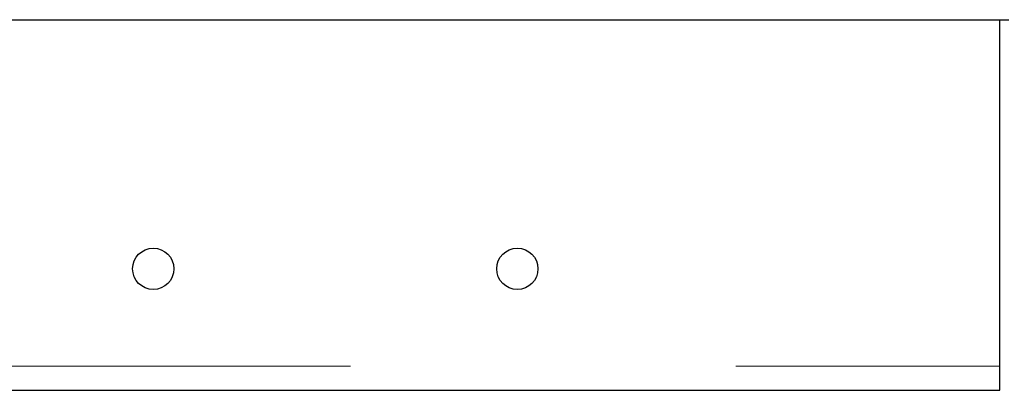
# Model space of a CAD drawing. Header units: millimetres. Extents: x 18 to 263, y 61 to 154.
# Tile 15 of 74: x 66.78 to 70.03, y 63.59 to 64.81. Entities that reach past the tile are written whole.
import ezdxf

# ---------------------------------------------------------------- set-up
doc = ezdxf.new("R2010")
doc.units = ezdxf.units.MM
doc.linetypes.add('PHANTOM', pattern=[12.7, 6.35, -1.27, 1.27, -1.27, 1.27, -1.27])

msp = doc.modelspace()

# ---------------------------------------------------------------- linework, layer by layer
at = {"color": 7, "linetype": 'Continuous', "lineweight": 25}
for p, q in [((59.8542, 64.8063), (70.0442, 64.8063)), ((70.0142, 63.6663), (70.0142, 64.8063)), ((70.0142, 63.5863), (70.0142, 63.6663)), ((65.7851, 63.5863), (70.0142, 63.5863))]:
    msp.add_line(p, q, dxfattribs=at)
at = {"color": 8, "linetype": 'PHANTOM', "lineweight": 18}
msp.add_line((20.8842, 63.6663), (70.0142, 63.6663), dxfattribs=at)
at = {"color": 7, "linetype": 'Continuous', "lineweight": 25}
for centre in [(67.2242, 63.9863), (68.4242, 63.9863)]:
    msp.add_circle(centre, 0.068, dxfattribs=at)

doc.saveas('drawing.dxf')
